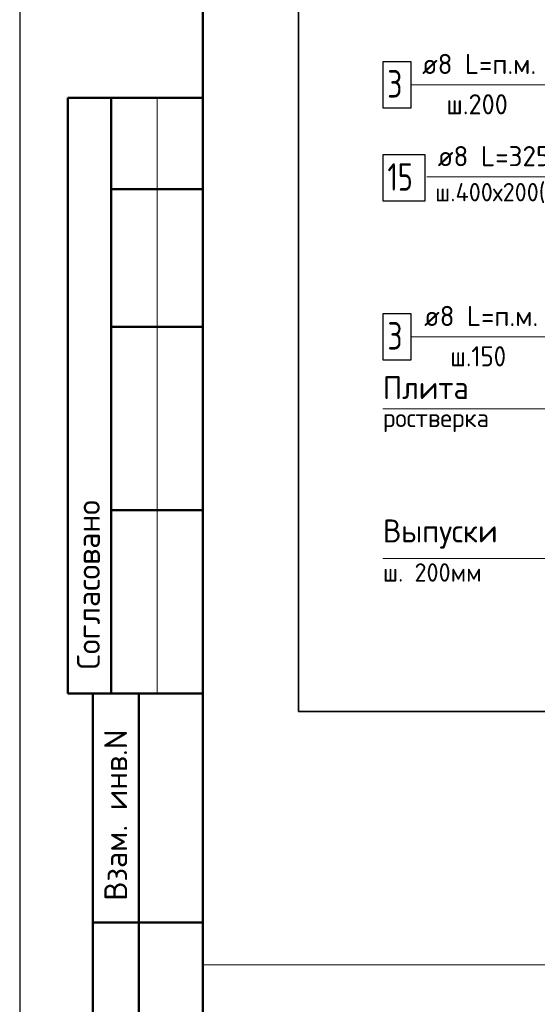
# Model space of a CAD drawing. Header units: millimetres. Extents: x 0 to 42000, y 0 to 29700.
# Tile 2 of 20: x 0 to 5649, y 5607 to 16351. Entities that reach past the tile are written whole.
import ezdxf

# ---------------------------------------------------------------- set-up
doc = ezdxf.new("R2010")
doc.units = ezdxf.units.MM
for name, color, linetype, lineweight in [('Standard', 7, 'Continuous', 25), ('Позиционная метка диаметр_ шаг', 7, 'Continuous', 13), ('Позиционная метка линия выноска', 7, 'Continuous', 13), ('Стена фоновая арматура У1', 7, 'Continuous', 18), ('Стена фоновая затяжка С-обр.', 52, 'Continuous', 25)]:
    doc.layers.add(name, color=color, linetype=linetype, lineweight=lineweight)
doc.styles.add('ISOCPEUR', font='txt')

msp = doc.modelspace()

# ---------------------------------------------------------------- linework, layer by layer
at = {"layer": 'Standard', "color": 7, "linetype": 'Continuous', "lineweight": 25, "transparency": 33554687}
msp.add_line((2000, 29200), (2000, 1058), dxfattribs=at)
at = {"layer": 'Standard', "color": 7, "linetype": 'Continuous', "lineweight": 50, "transparency": 33554687}
for p, q in [((6, 15500), (0, 15500)), ((2000, 15500), (527, 15500)), ((527, 15500), (527, 9000)), ((527, 15500), (527, 9000)), ((1000, 15500), (1000, 9000)), ((2000, 14500), (1000, 14500)), ((2000, 13000), (1000, 13000)), ((2000, 11000), (1000, 11000)), ((0, 9000), (6, 9000)), ((527, 9000), (2000, 9000)), ((800, 500), (800, 9000)), ((800, 500), (800, 9000)), ((1300, 500), (1300, 9000)), ((800, 6500), (2000, 6500))]:
    msp.add_line(p, q, dxfattribs=at)
at = {"layer": 'Standard', "color": 7, "linetype": 'Continuous', "lineweight": 13, "transparency": 33554687}
msp.add_line((1500, 15500), (1500, 9000), dxfattribs=at)
at = {"layer": 'Standard', "color": 7, "linetype": 'Continuous', "lineweight": 25, "transparency": 33554687}
msp.add_lwpolyline([(0, 0), (42000, 0), (42000, 29700), (0, 29700), (0, 0)], close=True, dxfattribs=at)
at = {"layer": 'Standard', "color": 7, "linetype": 'Continuous', "lineweight": 50, "transparency": 33554687}
msp.add_lwpolyline([(2000, 29200), (41500, 29200), (41500, 500), (2000, 500), (2000, 29200)], close=True, dxfattribs=at)
at = {"layer": 'Standard', "color": 7, "linetype": 'Continuous', "lineweight": 13, "transparency": 33554687}
msp.add_lwpolyline([(16687, 29200), (2000, 29200), (2000, 6037), (16687, 6037), (16687, 29200)], dxfattribs=at)
at = {"layer": 'Standard', "color": 254, "linetype": 'Continuous', "lineweight": 35, "true_color": 0xc4c4ff, "transparency": 33554687}
msp.add_lwpolyline([(3044, 8803), (11157, 8803), (11157, 26503), (3044, 26503), (3044, 8803)], dxfattribs=at)
at = {"layer": 'Позиционная метка линия выноска', "color": 7, "linetype": 'Continuous', "lineweight": 13, "transparency": 33554687}
for points in [[(4272, 15641), (7645, 15641), (7957, 15953)], [(4272, 15641), (6795, 15641), (7107, 15953)], [(4442, 14635), (7532, 14635), (7532, 14003)], [(4272, 12891), (7645, 12891), (7957, 13203)], [(4272, 12891), (6795, 12891), (7107, 13203)], [(6316, 11303), (6316, 12106), (3964, 12106)], [(7157, 10473), (6616, 10473), (3964, 10473)]]:
    msp.add_lwpolyline(points, dxfattribs=at)
at = {"layer": 'Стена фоновая арматура У1', "color": 7, "linetype": 'Continuous', "lineweight": 25, "transparency": 33554687}
for points in [[(3962, 15391), (4272, 15391), (4272, 15891), (3962, 15891), (3962, 15391)], [(3964, 12641), (4274, 12641), (4274, 13141), (3964, 13141), (3964, 12641)]]:
    msp.add_lwpolyline(points, dxfattribs=at)
at = {"layer": 'Стена фоновая затяжка С-обр.', "color": 7, "linetype": 'Continuous', "lineweight": 25, "transparency": 33554687}
msp.add_lwpolyline([(3964, 14375), (4424, 14375), (4424, 14875), (3964, 14875), (3964, 14375)], dxfattribs=at)

# ---------------------------------------------------------------- texts
at = {"layer": 'Standard', "color": 7, "linetype": 'Continuous', "lineweight": 18, "transparency": 33554687, "insert": (4534, 14349), "char_height": 200, "width": 1874.48, "attachment_point": 7, "style": 'ISOCPEUR'}
msp.add_mtext('\\W0.96;ш.400х200(150)', dxfattribs=at)
at = {"layer": 'Standard', "color": 7, "linetype": 'Continuous', "lineweight": 50, "transparency": 33554687, "char_height": 250, "attachment_point": 7, "rotation": 90, "style": 'ISOCPEUR'}
for s, insert, width in [('\\A1;{\\fISOCPEUR|i0|b0;\\H250.000000;\\W1.000000;\\C7;Согласовано}\\P', (875, 9261), 2071.88), ('\\A1;{\\fISOCPEUR|i0|b0;\\H250.000000;\\W1.000000;\\C7;Взам. инв.N}\\P', (1173, 6736), 1909.1)]:
    msp.add_mtext(s, dxfattribs=dict(at, insert=insert, width=width))
at = {"layer": 'Позиционная метка диаметр_ шаг', "color": 7, "linetype": 'Continuous', "lineweight": 25, "transparency": 33554687, "attachment_point": 7, "style": 'ISOCPEUR'}
for s, insert, char_height, width in [('\\W0.95;Плита', (3964, 12211), 250, 1093.33), ('\\W0.97;ростверка', (3964, 11851), 200, 1396.22), ('\\W0.96;Выпуски', (3964, 10579), 250, 1369.44), ('\\W0.96;ш. 200мм', (3964, 10219), 200, 1195.89)]:
    msp.add_mtext(s, dxfattribs=dict(at, insert=insert, char_height=char_height, width=width))
at = {"layer": 'Стена фоновая арматура У1', "color": 7, "linetype": 'Continuous', "lineweight": 13, "transparency": 33554687, "attachment_point": 7, "style": 'ISOCPEUR'}
for s, insert, char_height, width in [('\\W0.97;ø8 L=п.м. ', (4392, 15758), 220, 1491.87), ('\\W0.78;3', (4012, 15501), 300, 326.41), ('\\W0.95;ш.200 ', (4656, 15318), 220, 962.14), ('\\W0.97;ø8 L=п.м. ', (4414, 13008), 220, 1491.87), ('\\W0.78;3', (4014, 12751), 300, 326.41), ('\\W0.90;ш.150 ', (4700, 12568), 220, 912.91)]:
    msp.add_mtext(s, dxfattribs=dict(at, insert=insert, char_height=char_height, width=width))
at = {"layer": 'Стена фоновая затяжка С-обр.', "color": 7, "linetype": 'Continuous', "lineweight": 13, "transparency": 33554687, "attachment_point": 7, "style": 'ISOCPEUR'}
for s, insert, char_height, width in [('\\W0.98;ø8 L=325mm ', (4562, 14752), 220, 1888.52), ('\\W0.75;15', (4014, 14485), 300, 472.27)]:
    msp.add_mtext(s, dxfattribs=dict(at, insert=insert, char_height=char_height, width=width))

doc.saveas('drawing.dxf')
